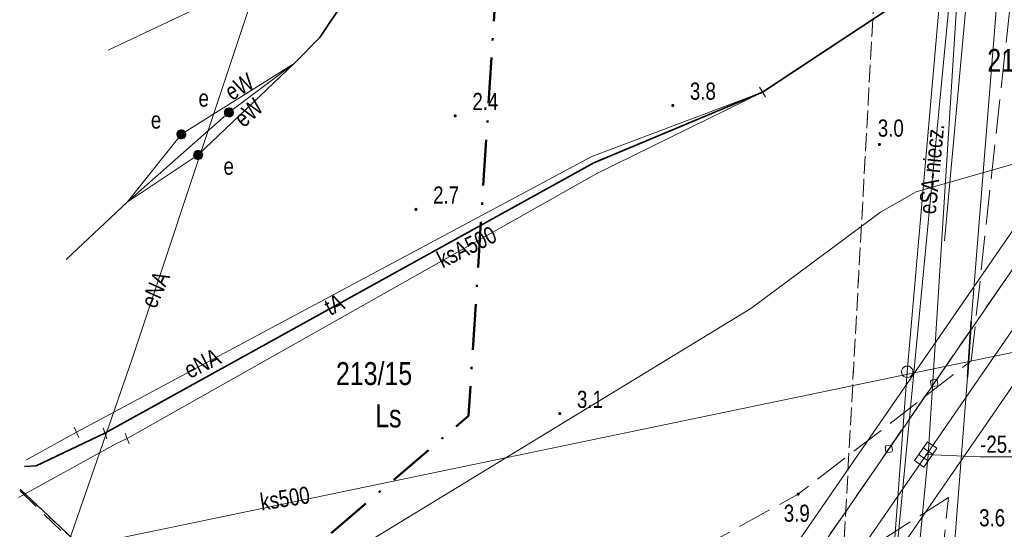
# Model space of a CAD drawing. Header units: metres. Extents: x 5450672 to 5451002, y 5973437 to 5973741.
# Tile 16 of 54: x 5450753 to 5450796, y 5973587 to 5973609. Entities that reach past the tile are written whole.
import ezdxf
from ezdxf.enums import TextEntityAlignment as Align

# ---------------------------------------------------------------- set-up
doc = ezdxf.new("R2010")
doc.units = ezdxf.units.M
for name, pattern in [('L_0_03', [1, 0.5, -0.5]), ('L_0_04', [1.5, 1, -0.5]), ('L_0_06', [2, 1.5, -0.5]), ('L_0_0E', [3.5, 2, -0.75, 0, -0.75])]:
    doc.linetypes.add(name, pattern=pattern)
for name, color, linetype, lineweight in [('GEPPGD', 7, 'CONTINUOUS', 18), ('GESDZI', 7, 'CONTINUOUS', 18), ('GESDZI_O', 7, 'CONTINUOUS', 18), ('GESUZY', 96, 'CONTINUOUS', 18), ('GESUZY_O', 96, 'CONTINUOUS', 18), ('GSLKBA', 7, 'CONTINUOUS', 18), ('GSPWPN', 7, 'CONTINUOUS', 13), ('GSPWPN_O', 7, 'CONTINUOUS', 13), ('GSSINK', 7, 'CONTINUOUS', 18), ('GSSKOA', 7, 'CONTINUOUS', 18), ('GSSKOD', 7, 'CONTINUOUS', 18), ('GULEPR', 1, 'CONTINUOUS', 18), ('GULEPR_O', 1, 'CONTINUOUS', 18), ('GULKPR', 36, 'CONTINUOUS', 18), ('GULKPR_O', 36, 'CONTINUOUS', 18), ('GULLOB', 7, 'CONTINUOUS', 35), ('GULSPR', 7, 'CONTINUOUS', 18), ('GULTPR', 30, 'CONTINUOUS', 18), ('GULTPR_O', 30, 'CONTINUOUS', 18), ('GULWPR', 5, 'CONTINUOUS', 18), ('GUPEUT', 1, 'CONTINUOUS', 18), ('GUPEUT_O', 1, 'CONTINUOUS', 18), ('GUPKKS', 36, 'CONTINUOUS', 18), ('GUPPRZ_O', 7, 'CONTINUOUS', 18), ('GUPZCP', 7, 'CONTINUOUS', 18), ('zakres', 6, 'L_0_0E', 50)]:
    doc.layers.add(name, color=color, linetype=linetype, lineweight=lineweight)
doc.styles.add('Arial', font='Arial.ttf')

msp = doc.modelspace()

# ---------------------------------------------------------------- hatches: boundary and pattern name
at = {"layer": 'GSPWPN', "linetype": 'Continuous', "lineweight": 13, "true_color": 0x000000}
for points in [[(5450781.589, 5973605.584), (5450781.593, 5973605.594), (5450781.6, 5973605.604), (5450781.61, 5973605.611), (5450781.62, 5973605.615), (5450781.632, 5973605.617), (5450781.644, 5973605.615), (5450781.655, 5973605.611), (5450781.664, 5973605.604), (5450781.671, 5973605.594), (5450781.675, 5973605.584), (5450781.677, 5973605.572), (5450781.675, 5973605.56), (5450781.671, 5973605.549), (5450781.664, 5973605.54), (5450781.655, 5973605.533), (5450781.644, 5973605.529), (5450781.632, 5973605.527), (5450781.62, 5973605.529), (5450781.61, 5973605.533), (5450781.6, 5973605.54), (5450781.593, 5973605.549), (5450781.589, 5973605.56), (5450781.587, 5973605.572)], [(5450772.077, 5973605.132), (5450772.081, 5973605.143), (5450772.088, 5973605.152), (5450772.098, 5973605.159), (5450772.108, 5973605.163), (5450772.12, 5973605.165), (5450772.132, 5973605.163), (5450772.143, 5973605.159), (5450772.152, 5973605.152), (5450772.159, 5973605.143), (5450772.163, 5973605.132), (5450772.165, 5973605.12), (5450772.163, 5973605.108), (5450772.159, 5973605.098), (5450772.152, 5973605.088), (5450772.143, 5973605.081), (5450772.132, 5973605.077), (5450772.12, 5973605.075), (5450772.108, 5973605.077), (5450772.098, 5973605.081), (5450772.088, 5973605.088), (5450772.081, 5973605.098), (5450772.077, 5973605.108), (5450772.075, 5973605.12)], [(5450790.627, 5973603.882), (5450790.631, 5973603.893), (5450790.638, 5973603.902), (5450790.648, 5973603.909), (5450790.658, 5973603.913), (5450790.67, 5973603.915), (5450790.682, 5973603.913), (5450790.693, 5973603.909), (5450790.702, 5973603.902), (5450790.709, 5973603.893), (5450790.713, 5973603.882), (5450790.715, 5973603.87), (5450790.713, 5973603.858), (5450790.709, 5973603.848), (5450790.702, 5973603.838), (5450790.693, 5973603.831), (5450790.682, 5973603.827), (5450790.67, 5973603.825), (5450790.658, 5973603.827), (5450790.648, 5973603.831), (5450790.638, 5973603.838), (5450790.631, 5973603.848), (5450790.627, 5973603.858), (5450790.625, 5973603.87)], [(5450770.357, 5973601.042), (5450770.361, 5973601.053), (5450770.368, 5973601.062), (5450770.378, 5973601.069), (5450770.388, 5973601.073), (5450770.4, 5973601.075), (5450770.412, 5973601.073), (5450770.423, 5973601.069), (5450770.432, 5973601.062), (5450770.439, 5973601.053), (5450770.443, 5973601.042), (5450770.445, 5973601.03), (5450770.443, 5973601.018), (5450770.439, 5973601.008), (5450770.432, 5973600.998), (5450770.423, 5973600.991), (5450770.412, 5973600.987), (5450770.4, 5973600.985), (5450770.388, 5973600.987), (5450770.378, 5973600.991), (5450770.368, 5973600.998), (5450770.361, 5973601.008), (5450770.357, 5973601.018), (5450770.355, 5973601.03)], [(5450776.647, 5973592.112), (5450776.651, 5973592.123), (5450776.658, 5973592.132), (5450776.668, 5973592.139), (5450776.678, 5973592.143), (5450776.69, 5973592.145), (5450776.702, 5973592.143), (5450776.712, 5973592.139), (5450776.722, 5973592.132), (5450776.729, 5973592.123), (5450776.733, 5973592.112), (5450776.735, 5973592.1), (5450776.733, 5973592.088), (5450776.729, 5973592.078), (5450776.722, 5973592.068), (5450776.712, 5973592.061), (5450776.702, 5973592.057), (5450776.69, 5973592.055), (5450776.678, 5973592.057), (5450776.668, 5973592.061), (5450776.658, 5973592.068), (5450776.651, 5973592.078), (5450776.647, 5973592.088), (5450776.645, 5973592.1)], [(5450787.073, 5973588.59), (5450787.077, 5973588.6), (5450787.084, 5973588.61), (5450787.094, 5973588.617), (5450787.104, 5973588.621), (5450787.116, 5973588.623), (5450787.128, 5973588.621), (5450787.139, 5973588.617), (5450787.148, 5973588.61), (5450787.155, 5973588.6), (5450787.159, 5973588.59), (5450787.161, 5973588.578), (5450787.159, 5973588.566), (5450787.155, 5973588.555), (5450787.148, 5973588.546), (5450787.139, 5973588.539), (5450787.128, 5973588.535), (5450787.116, 5973588.533), (5450787.104, 5973588.535), (5450787.094, 5973588.539), (5450787.084, 5973588.546), (5450787.077, 5973588.555), (5450787.073, 5973588.566), (5450787.071, 5973588.578)]]:
    msp.add_hatch(color=18, dxfattribs=at).paths.add_polyline_path(points)
at = {"layer": 'GUPEUT', "linetype": 'Continuous', "lineweight": 18, "true_color": 0xff0000}
for points in [[(5450762.415, 5973605.332), (5450762.425, 5973605.28), (5450762.421, 5973605.228), (5450762.404, 5973605.179), (5450762.375, 5973605.136), (5450762.335, 5973605.102), (5450762.288, 5973605.079), (5450762.237, 5973605.069), (5450762.185, 5973605.073), (5450762.136, 5973605.09), (5450762.092, 5973605.12), (5450762.058, 5973605.159), (5450762.035, 5973605.206), (5450762.026, 5973605.257), (5450762.029, 5973605.309), (5450762.047, 5973605.359), (5450762.076, 5973605.402), (5450762.115, 5973605.436), (5450762.162, 5973605.459), (5450762.214, 5973605.469), (5450762.266, 5973605.465), (5450762.315, 5973605.448), (5450762.358, 5973605.418), (5450762.392, 5973605.379)], [(5450759.955, 5973604.239), (5450759.943, 5973604.289), (5450759.944, 5973604.342), (5450759.959, 5973604.392), (5450759.987, 5973604.436), (5450760.025, 5973604.472), (5450760.071, 5973604.497), (5450760.121, 5973604.509), (5450760.174, 5973604.507), (5450760.224, 5973604.492), (5450760.268, 5973604.465), (5450760.304, 5973604.427), (5450760.329, 5973604.381), (5450760.341, 5973604.33), (5450760.339, 5973604.278), (5450760.324, 5973604.228), (5450760.297, 5973604.183), (5450760.259, 5973604.147), (5450760.213, 5973604.123), (5450760.162, 5973604.111), (5450760.11, 5973604.112), (5450760.06, 5973604.127), (5450760.015, 5973604.155), (5450759.979, 5973604.193)], [(5450760.688, 5973603.344), (5450760.678, 5973603.395), (5450760.681, 5973603.448), (5450760.697, 5973603.497), (5450760.726, 5973603.541), (5450760.765, 5973603.575), (5450760.812, 5973603.599), (5450760.863, 5973603.61), (5450760.915, 5973603.607), (5450760.964, 5973603.59), (5450761.008, 5973603.561), (5450761.043, 5973603.523), (5450761.066, 5973603.476), (5450761.077, 5973603.425), (5450761.074, 5973603.373), (5450761.057, 5973603.323), (5450761.029, 5973603.279), (5450760.99, 5973603.245), (5450760.943, 5973603.221), (5450760.892, 5973603.211), (5450760.84, 5973603.214), (5450760.79, 5973603.23), (5450760.747, 5973603.259), (5450760.712, 5973603.298)]]:
    msp.add_hatch(color=1, dxfattribs=at).paths.add_polyline_path(points)

# ---------------------------------------------------------------- linework, layer by layer
at = {"layer": 'GEPPGD', "color": 7, "linetype": 'Continuous', "lineweight": 18, "flags": 128}
msp.add_lwpolyline([(5450791.886, 5973594.182), (5450791.964, 5973594.17), (5450792.033, 5973594.135), (5450792.089, 5973594.079), (5450792.124, 5973594.01), (5450792.136, 5973593.932), (5450792.124, 5973593.855), (5450792.089, 5973593.786), (5450792.033, 5973593.73), (5450791.964, 5973593.695), (5450791.886, 5973593.682), (5450791.809, 5973593.695), (5450791.739, 5973593.73), (5450791.684, 5973593.786), (5450791.649, 5973593.855), (5450791.636, 5973593.932), (5450791.649, 5973594.01), (5450791.684, 5973594.079), (5450791.739, 5973594.135), (5450791.809, 5973594.17)], close=True, dxfattribs=at)
at = {"layer": 'GESDZI', "color": 7, "linetype": 'Continuous', "lineweight": 18, "flags": 128}
for points in [[(5450806.757, 5973619.962), (5450807.476, 5973601.576), (5450804.489, 5973565.678), (5450804.949, 5973563.9), (5450805.731, 5973563.546), (5450804.932, 5973547.151), (5450803.426, 5973546.641), (5450801.9, 5973543.997), (5450801.807, 5973542.931), (5450782.422, 5973561.183), (5450782.56, 5973562.857), (5450785.359, 5973562.936), (5450788.535, 5973563.827), (5450789.855, 5973566.665), (5450791.886, 5973593.932), (5450794.306, 5973621.611)], [(5450791.886, 5973593.932), (5450794.306, 5973621.611)], [(5450756.939, 5973607.992), (5450783.117, 5973620.365)], [(5450783.117, 5973620.365), (5450756.939, 5973607.992)], [(5450789.855, 5973566.665), (5450791.886, 5973593.932)], [(5450753.089, 5973588.792), (5450782.422, 5973561.183)], [(5450782.422, 5973561.183), (5450753.089, 5973588.792)]]:
    msp.add_lwpolyline(points, dxfattribs=at)
at = {"layer": 'GESUZY', "color": 96, "linetype": 'L_0_03', "lineweight": 18, "flags": 128}
for points in [[(5450787.87, 5973563.64), (5450792.79, 5973653.283)], [(5450792.79, 5973653.283), (5450787.87, 5973563.64)], [(5450753.089, 5973588.792), (5450769.279, 5973573.554)], [(5450769.279, 5973573.554), (5450753.089, 5973588.792)]]:
    msp.add_lwpolyline(points, dxfattribs=at)
at = {"layer": 'GSLKBA', "color": 7, "linetype": 'Continuous', "lineweight": 18, "flags": 128}
msp.add_lwpolyline([(5450840.33, 5973661.97), (5450834.65, 5973653.74), (5450828.99, 5973645.53), (5450823.28, 5973637.27), (5450817.62, 5973629.05), (5450811.93, 5973620.82), (5450806.24, 5973612.58), (5450800.57, 5973604.34), (5450794.91, 5973596.12), (5450789.24, 5973587.88), (5450783.54, 5973579.66), (5450777.88, 5973571.45), (5450772.2, 5973563.2), (5450766.52, 5973554.96), (5450760.82, 5973546.72), (5450755.17, 5973538.49), (5450749.5, 5973530.31), (5450737.66, 5973514.64), (5450732.736, 5973508.76)], dxfattribs=at)
for points in [[(5450793.139, 5973593.605), (5450793.194, 5973593.567), (5450793.23, 5973593.37), (5450793.192, 5973593.315), (5450792.995, 5973593.279), (5450792.94, 5973593.316), (5450792.904, 5973593.513), (5450792.942, 5973593.568)], [(5450793.139, 5973593.605), (5450793.194, 5973593.567), (5450793.23, 5973593.37), (5450793.192, 5973593.315), (5450792.995, 5973593.279), (5450792.94, 5973593.316), (5450792.904, 5973593.513), (5450792.942, 5973593.568)], [(5450791.155, 5973590.721), (5450791.21, 5973590.684), (5450791.246, 5973590.487), (5450791.208, 5973590.432), (5450791.011, 5973590.395), (5450790.956, 5973590.433), (5450790.92, 5973590.63), (5450790.958, 5973590.685)], [(5450791.155, 5973590.721), (5450791.21, 5973590.684), (5450791.246, 5973590.487), (5450791.208, 5973590.432), (5450791.011, 5973590.395), (5450790.956, 5973590.433), (5450790.92, 5973590.63), (5450790.958, 5973590.685)]]:
    msp.add_lwpolyline(points, close=True, dxfattribs=at)
at = {"layer": 'GSPWPN', "color": 7, "linetype": 'Continuous', "lineweight": 13, "flags": 128}
for points in [[(5450781.589, 5973605.584), (5450781.593, 5973605.594), (5450781.6, 5973605.604), (5450781.61, 5973605.611), (5450781.62, 5973605.615), (5450781.632, 5973605.617), (5450781.644, 5973605.615), (5450781.655, 5973605.611), (5450781.664, 5973605.604), (5450781.671, 5973605.594), (5450781.675, 5973605.584), (5450781.677, 5973605.572), (5450781.675, 5973605.56), (5450781.671, 5973605.549), (5450781.664, 5973605.54), (5450781.655, 5973605.533), (5450781.644, 5973605.529), (5450781.632, 5973605.527), (5450781.62, 5973605.529), (5450781.61, 5973605.533), (5450781.6, 5973605.54), (5450781.593, 5973605.549), (5450781.589, 5973605.56), (5450781.587, 5973605.572)], [(5450772.077, 5973605.132), (5450772.081, 5973605.143), (5450772.088, 5973605.152), (5450772.098, 5973605.159), (5450772.108, 5973605.163), (5450772.12, 5973605.165), (5450772.132, 5973605.163), (5450772.143, 5973605.159), (5450772.152, 5973605.152), (5450772.159, 5973605.143), (5450772.163, 5973605.132), (5450772.165, 5973605.12), (5450772.163, 5973605.108), (5450772.159, 5973605.098), (5450772.152, 5973605.088), (5450772.143, 5973605.081), (5450772.132, 5973605.077), (5450772.12, 5973605.075), (5450772.108, 5973605.077), (5450772.098, 5973605.081), (5450772.088, 5973605.088), (5450772.081, 5973605.098), (5450772.077, 5973605.108), (5450772.075, 5973605.12)], [(5450790.627, 5973603.882), (5450790.631, 5973603.893), (5450790.638, 5973603.902), (5450790.648, 5973603.909), (5450790.658, 5973603.913), (5450790.67, 5973603.915), (5450790.682, 5973603.913), (5450790.693, 5973603.909), (5450790.702, 5973603.902), (5450790.709, 5973603.893), (5450790.713, 5973603.882), (5450790.715, 5973603.87), (5450790.713, 5973603.858), (5450790.709, 5973603.848), (5450790.702, 5973603.838), (5450790.693, 5973603.831), (5450790.682, 5973603.827), (5450790.67, 5973603.825), (5450790.658, 5973603.827), (5450790.648, 5973603.831), (5450790.638, 5973603.838), (5450790.631, 5973603.848), (5450790.627, 5973603.858), (5450790.625, 5973603.87)], [(5450770.357, 5973601.042), (5450770.361, 5973601.053), (5450770.368, 5973601.062), (5450770.378, 5973601.069), (5450770.388, 5973601.073), (5450770.4, 5973601.075), (5450770.412, 5973601.073), (5450770.423, 5973601.069), (5450770.432, 5973601.062), (5450770.439, 5973601.053), (5450770.443, 5973601.042), (5450770.445, 5973601.03), (5450770.443, 5973601.018), (5450770.439, 5973601.008), (5450770.432, 5973600.998), (5450770.423, 5973600.991), (5450770.412, 5973600.987), (5450770.4, 5973600.985), (5450770.388, 5973600.987), (5450770.378, 5973600.991), (5450770.368, 5973600.998), (5450770.361, 5973601.008), (5450770.357, 5973601.018), (5450770.355, 5973601.03)], [(5450776.647, 5973592.112), (5450776.651, 5973592.123), (5450776.658, 5973592.132), (5450776.668, 5973592.139), (5450776.678, 5973592.143), (5450776.69, 5973592.145), (5450776.702, 5973592.143), (5450776.712, 5973592.139), (5450776.722, 5973592.132), (5450776.729, 5973592.123), (5450776.733, 5973592.112), (5450776.735, 5973592.1), (5450776.733, 5973592.088), (5450776.729, 5973592.078), (5450776.722, 5973592.068), (5450776.712, 5973592.061), (5450776.702, 5973592.057), (5450776.69, 5973592.055), (5450776.678, 5973592.057), (5450776.668, 5973592.061), (5450776.658, 5973592.068), (5450776.651, 5973592.078), (5450776.647, 5973592.088), (5450776.645, 5973592.1)], [(5450787.073, 5973588.59), (5450787.077, 5973588.6), (5450787.084, 5973588.61), (5450787.094, 5973588.617), (5450787.104, 5973588.621), (5450787.116, 5973588.623), (5450787.128, 5973588.621), (5450787.139, 5973588.617), (5450787.148, 5973588.61), (5450787.155, 5973588.6), (5450787.159, 5973588.59), (5450787.161, 5973588.578), (5450787.159, 5973588.566), (5450787.155, 5973588.555), (5450787.148, 5973588.546), (5450787.139, 5973588.539), (5450787.128, 5973588.535), (5450787.116, 5973588.533), (5450787.104, 5973588.535), (5450787.094, 5973588.539), (5450787.084, 5973588.546), (5450787.077, 5973588.555), (5450787.073, 5973588.566), (5450787.071, 5973588.578)]]:
    msp.add_lwpolyline(points, close=True, dxfattribs=at)
at = {"layer": 'GSSINK', "color": 7, "linetype": 'Continuous', "lineweight": 18, "flags": 128}
msp.add_lwpolyline([(5450898.152, 5973724.595), (5450895.74, 5973721.1), (5450888.37, 5973710.41), (5450864.3, 5973675.5), (5450848.97, 5973653.28), (5450825.56, 5973619.34), (5450800.71, 5973583.31), (5450779.56, 5973552.63), (5450763.23, 5973528.96), (5450755.93, 5973518.6), (5450744.27, 5973503.7), (5450743.237, 5973502.493), (5450731.904, 5973509.257), (5450733.85, 5973511.51), (5450743.62, 5973523.84), (5450753.2, 5973537.31), (5450769.65, 5973561.17), (5450790.4, 5973591.26), (5450815.86, 5973628.18), (5450837.29, 5973659.24), (5450849.91, 5973677.54), (5450875.1, 5973714.07), (5450885.68, 5973729.4), (5450890.128, 5973735.85)], close=True, dxfattribs=at)
at = {"layer": 'GSSKOA', "color": 7, "linetype": 'L_0_06', "lineweight": 18, "flags": 128}
msp.add_lwpolyline([(5450732.736, 5973508.76), (5450737.66, 5973514.64), (5450749.5, 5973530.31), (5450755.17, 5973538.49), (5450760.82, 5973546.72), (5450766.52, 5973554.96), (5450772.2, 5973563.2), (5450777.88, 5973571.45), (5450783.54, 5973579.66), (5450789.24, 5973587.88), (5450794.91, 5973596.12), (5450800.57, 5973604.34), (5450806.24, 5973612.58), (5450811.93, 5973620.82), (5450817.62, 5973629.05), (5450823.28, 5973637.27), (5450828.99, 5973645.53), (5450834.65, 5973653.74), (5450840.33, 5973661.97), (5450846, 5973670.19), (5450851.68, 5973678.41), (5450857.36, 5973686.66), (5450863.04, 5973694.89), (5450868.71, 5973703.12), (5450874.38, 5973711.36), (5450880.05, 5973719.59), (5450886, 5973727.66), (5450889.17, 5973732.44), (5450890.749, 5973734.979), (5450897.56, 5973725.426), (5450894.88, 5973721.54), (5450889.21, 5973713.32), (5450883.53, 5973705.06), (5450877.87, 5973696.85), (5450872.16, 5973688.6), (5450866.48, 5973680.36), (5450860.82, 5973672.13), (5450855.15, 5973663.92), (5450843.79, 5973647.45), (5450838.11, 5973639.2), (5450832.42, 5973630.97), (5450826.76, 5973622.77), (5450821.08, 5973614.52), (5450815.4, 5973606.29), (5450809.71, 5973598.04), (5450804.06, 5973589.82), (5450798.36, 5973581.56), (5450792.67, 5973573.31), (5450787, 5973565.1), (5450781.33, 5973556.88), (5450775.66, 5973548.65), (5450769.97, 5973540.41), (5450764.29, 5973532.18), (5450758.55, 5973523.94), (5450752.58, 5973515.69), (5450746.3, 5973507.68), (5450742.38, 5973503.004)], close=True, dxfattribs=at)
for points in [[(5450794.687, 5973594.408), (5450796.57, 5973611.56), (5450798.52, 5973633.75)], [(5450768.795, 5973578.467), (5450787.116, 5973588.578), (5450794.687, 5973594.408)], [(5450793.696, 5973588.44), (5450787.282, 5973584.341), (5450770.354, 5973576.812), (5450768.795, 5973578.467)], [(5450790.29, 5973557.7), (5450793.696, 5973588.44)]]:
    msp.add_lwpolyline(points, dxfattribs=at)
at = {"layer": 'GSSKOD', "color": 7, "linetype": 'L_0_04', "lineweight": 18, "flags": 128}
msp.add_lwpolyline([(5450753.078, 5973588.738), (5450755.61, 5973586.26), (5450757.71, 5973584.02), (5450760.07, 5973580.75), (5450760.76, 5973580.06), (5450761.5, 5973579.81), (5450762.3, 5973580.25)], dxfattribs=at)
at = {"layer": 'GULEPR', "color": 1, "linetype": 'Continuous', "lineweight": 18, "flags": 128}
for points in [[(5450766.204, 5973608.543), (5450777.454, 5973625.357), (5450783.101, 5973632.97), (5450788.895, 5973640.336), (5450794.789, 5973647.705), (5450800.46, 5973655.178), (5450806.53, 5973663.023), (5450811.87, 5973670.196), (5450812.159, 5973670.584), (5450817.751, 5973678.045), (5450823.04, 5973685.207), (5450823.329, 5973685.595), (5450828.846, 5973693.223), (5450834.002, 5973700.521), (5450839.555, 5973708.281), (5450845.211, 5973715.963), (5450850.835, 5973723.675), (5450856.47, 5973731.367), (5450858.757, 5973734.442)], [(5450768.678, 5973711.189), (5450772.908, 5973696.938), (5450797.334, 5973654.63), (5450796.973, 5973644.046), (5450789.189, 5973562.645), (5450788.871, 5973556.523), (5450786.887, 5973531.878)], [(5450785.559, 5973606.158), (5450793.395, 5973611.342), (5450817.123, 5973627.308), (5450833.025, 5973638.081), (5450849.058, 5973648.817), (5450864.809, 5973659.616), (5450872.75, 5973665.002), (5450888.975, 5973675.664), (5450912.818, 5973691.793), (5450918.712, 5973695.756)], [(5450783.782, 5973690.582), (5450776.703, 5973682.299), (5450771, 5973657.238), (5450767.601, 5973641.225), (5450767.64, 5973631.352), (5450765.973, 5973618.5), (5450757.988, 5973594.495), (5450752.633, 5973579.027), (5450755.904, 5973569.456), (5450755.698, 5973557.286), (5450754.456, 5973551.309)], [(5450795.75, 5973679.515), (5450797.363, 5973668.806), (5450797.427, 5973659.464), (5450796.887, 5973636.48), (5450793.516, 5973599.651)], [(5450787.842, 5973536.657), (5450790.408, 5973565.53), (5450792.8, 5973590.277), (5450795.548, 5973633.591)], [(5450796.084, 5973613.559), (5450794.686, 5973596.112), (5450794.524, 5973593.687), (5450793.759, 5973583.932), (5450793.224, 5973579.855), (5450792.092, 5973572.48), (5450791.203, 5973560.751), (5450789.696, 5973549.984), (5450788.768, 5973537.514), (5450788.544, 5973535.166), (5450788.109, 5973533.213), (5450788.204, 5973531.636), (5450788.258, 5973525.845), (5450787.661, 5973511.192), (5450785.255, 5973472.718), (5450785.21, 5973471.106), (5450784.165, 5973458.521), (5450783.218, 5973437.91)], [(5450765.076, 5973607.4), (5450766.204, 5973608.543)], [(5450757.775, 5973601.342), (5450760.877, 5973603.41), (5450765.076, 5973607.4)], [(5450757.775, 5973601.342), (5450762.225, 5973605.269), (5450765.076, 5973607.4)], [(5450757.775, 5973601.342), (5450760.142, 5973604.31), (5450765.076, 5973607.4)], [(5450755.558, 5973591.285), (5450778.096, 5973603.337), (5450785.559, 5973606.158)], [(5450807.11, 5973606.04), (5450792.28, 5973601.79), (5450792.17, 5973601.74), (5450790.71, 5973600.91), (5450785.05, 5973596.69), (5450767.61, 5973586.07), (5450752.98, 5973582.32), (5450751.664, 5973581.69)], [(5450755.103, 5973598.838), (5450757.775, 5973601.342)], [(5450753.343, 5973590.063), (5450755.558, 5973591.285)]]:
    msp.add_lwpolyline(points, dxfattribs=at)
at = {"layer": 'GULKPR', "color": 36, "linetype": 'Continuous', "lineweight": 18, "flags": 128}
for points in [[(5450891.64, 5973733.729), (5450864.09, 5973693.78), (5450752.44, 5973531.9), (5450743.95, 5973520.2), (5450734.89, 5973508.94), (5450734.04, 5973507.982)], [(5450785.559, 5973606.158), (5450793.395, 5973611.342), (5450817.123, 5973627.308), (5450833.025, 5973638.081), (5450849.058, 5973648.817), (5450864.809, 5973659.616), (5450872.75, 5973665.002), (5450888.975, 5973675.664), (5450912.818, 5973691.793), (5450918.712, 5973695.756)], [(5450757.776, 5973591.008), (5450778.307, 5973602.592), (5450785.559, 5973606.158)], [(5450843.181, 5973603.305), (5450803.476, 5973596.221), (5450802.889, 5973596.094), (5450791.989, 5973593.835), (5450752.453, 5973585.624)], [(5450757.776, 5973591.008), (5450757.312, 5973590.794), (5450753.016, 5973588.429)]]:
    msp.add_lwpolyline(points, dxfattribs=at)
at = {"layer": 'GULLOB', "color": 7, "linetype": 'Continuous', "lineweight": 35, "flags": 128}
for points in [[(5450766.204, 5973608.543), (5450777.454, 5973625.357), (5450783.101, 5973632.97), (5450788.895, 5973640.336), (5450794.789, 5973647.705), (5450800.46, 5973655.178), (5450806.53, 5973663.023), (5450811.87, 5973670.196), (5450812.159, 5973670.584), (5450817.751, 5973678.045), (5450823.04, 5973685.207), (5450823.329, 5973685.595), (5450828.846, 5973693.223), (5450834.002, 5973700.521), (5450839.555, 5973708.281), (5450845.211, 5973715.963), (5450850.835, 5973723.675), (5450856.47, 5973731.367), (5450858.757, 5973734.442)], [(5450785.559, 5973606.158), (5450793.395, 5973611.342), (5450817.123, 5973627.308), (5450833.025, 5973638.081), (5450849.058, 5973648.817), (5450864.809, 5973659.616), (5450872.75, 5973665.002), (5450888.975, 5973675.664), (5450912.818, 5973691.793), (5450918.712, 5973695.756)], [(5450785.559, 5973606.158), (5450793.395, 5973611.342), (5450817.123, 5973627.308), (5450833.025, 5973638.081), (5450849.058, 5973648.817), (5450864.809, 5973659.616), (5450872.75, 5973665.002), (5450888.975, 5973675.664), (5450912.818, 5973691.793), (5450918.712, 5973695.756)], [(5450756.799, 5973591.24), (5450778.174, 5973603.059), (5450785.559, 5973606.158)], [(5450794.686, 5973596.112), (5450794.524, 5973593.687)], [(5450756.799, 5973591.24), (5450753.798, 5973589.825), (5450753.289, 5973589.791)]]:
    msp.add_lwpolyline(points, dxfattribs=at)
at = {"layer": 'GULSPR', "color": 7, "linetype": 'Continuous', "lineweight": 18, "flags": 128}
msp.add_lwpolyline([(5450783.218, 5973437.91), (5450784.165, 5973458.521), (5450785.21, 5973471.106), (5450785.255, 5973472.718), (5450787.661, 5973511.192), (5450788.258, 5973525.845), (5450788.204, 5973531.636), (5450788.109, 5973533.213), (5450788.544, 5973535.166), (5450788.768, 5973537.514), (5450789.696, 5973549.984), (5450791.203, 5973560.751), (5450792.092, 5973572.48), (5450793.224, 5973579.855), (5450793.759, 5973583.932), (5450794.524, 5973593.687), (5450794.686, 5973596.112), (5450796.084, 5973613.559)], dxfattribs=at)
at = {"layer": 'GULTPR', "color": 30, "linetype": 'Continuous', "lineweight": 18, "flags": 128}
for points in [[(5450755.103, 5973598.838), (5450757.775, 5973601.342), (5450762.225, 5973605.269), (5450765.076, 5973607.4), (5450766.204, 5973608.543), (5450777.454, 5973625.357), (5450783.101, 5973632.97), (5450788.895, 5973640.336), (5450794.789, 5973647.705), (5450800.46, 5973655.178), (5450806.53, 5973663.023), (5450811.87, 5973670.196), (5450812.159, 5973670.584), (5450817.751, 5973678.045), (5450823.04, 5973685.207), (5450823.329, 5973685.595), (5450828.846, 5973693.223), (5450834.002, 5973700.521), (5450839.555, 5973708.281), (5450845.211, 5973715.963), (5450850.835, 5973723.675), (5450856.47, 5973731.367), (5450858.757, 5973734.442)], [(5450785.559, 5973606.158), (5450793.395, 5973611.342), (5450817.123, 5973627.308), (5450833.025, 5973638.081), (5450849.058, 5973648.817), (5450864.809, 5973659.616), (5450872.75, 5973665.002), (5450888.975, 5973675.664), (5450912.818, 5973691.793), (5450918.712, 5973695.756)], [(5450756.799, 5973591.24), (5450778.174, 5973603.059), (5450785.559, 5973606.158)], [(5450756.799, 5973591.24), (5450753.798, 5973589.825), (5450753.289, 5973589.791)]]:
    msp.add_lwpolyline(points, dxfattribs=at)
at = {"layer": 'GULWPR', "color": 5, "linetype": 'Continuous', "lineweight": 18, "flags": 128}
msp.add_lwpolyline([(5450832.09, 5973644.9), (5450830.48, 5973642.59), (5450824.5, 5973633.92), (5450819.82, 5973627.13), (5450814.66, 5973619.65), (5450812.1, 5973615.93), (5450808.77, 5973611.11), (5450806.26, 5973607.47), (5450803.47, 5973603.42), (5450800.53, 5973599.17), (5450795.19, 5973591.42), (5450787.53, 5973580.31), (5450779.9, 5973569.25), (5450774.23, 5973561.02), (5450768.55, 5973552.79), (5450762.87, 5973544.56), (5450757.19, 5973536.32), (5450751.51, 5973528.12), (5450747.14, 5973522.13)], dxfattribs=at)
at = {"layer": 'GUPEUT', "color": 1, "linetype": 'Continuous', "lineweight": 18, "flags": 128}
for points in [[(5450762.415, 5973605.332), (5450762.425, 5973605.28), (5450762.421, 5973605.228), (5450762.404, 5973605.179), (5450762.375, 5973605.136), (5450762.335, 5973605.102), (5450762.288, 5973605.079), (5450762.237, 5973605.069), (5450762.185, 5973605.073), (5450762.136, 5973605.09), (5450762.092, 5973605.12), (5450762.058, 5973605.159), (5450762.035, 5973605.206), (5450762.026, 5973605.257), (5450762.029, 5973605.309), (5450762.047, 5973605.359), (5450762.076, 5973605.402), (5450762.115, 5973605.436), (5450762.162, 5973605.459), (5450762.214, 5973605.469), (5450762.266, 5973605.465), (5450762.315, 5973605.448), (5450762.358, 5973605.418), (5450762.392, 5973605.379)], [(5450759.955, 5973604.239), (5450759.943, 5973604.289), (5450759.944, 5973604.342), (5450759.959, 5973604.392), (5450759.987, 5973604.436), (5450760.025, 5973604.472), (5450760.071, 5973604.497), (5450760.121, 5973604.509), (5450760.174, 5973604.507), (5450760.224, 5973604.492), (5450760.268, 5973604.465), (5450760.304, 5973604.427), (5450760.329, 5973604.381), (5450760.341, 5973604.33), (5450760.339, 5973604.278), (5450760.324, 5973604.228), (5450760.297, 5973604.183), (5450760.259, 5973604.147), (5450760.213, 5973604.123), (5450760.162, 5973604.111), (5450760.11, 5973604.112), (5450760.06, 5973604.127), (5450760.015, 5973604.155), (5450759.979, 5973604.193)], [(5450760.688, 5973603.344), (5450760.678, 5973603.395), (5450760.681, 5973603.448), (5450760.697, 5973603.497), (5450760.726, 5973603.541), (5450760.765, 5973603.575), (5450760.812, 5973603.599), (5450760.863, 5973603.61), (5450760.915, 5973603.607), (5450760.964, 5973603.59), (5450761.008, 5973603.561), (5450761.043, 5973603.523), (5450761.066, 5973603.476), (5450761.077, 5973603.425), (5450761.074, 5973603.373), (5450761.057, 5973603.323), (5450761.029, 5973603.279), (5450760.99, 5973603.245), (5450760.943, 5973603.221), (5450760.892, 5973603.211), (5450760.84, 5973603.214), (5450760.79, 5973603.23), (5450760.747, 5973603.259), (5450760.712, 5973603.298)]]:
    msp.add_lwpolyline(points, close=True, dxfattribs=at)
at = {"layer": 'GUPKKS', "color": 36, "linetype": 'Continuous', "lineweight": 18, "flags": 128}
msp.add_lwpolyline([(5450793.18, 5973590.59), (5450792.612, 5973589.766), (5450792.2, 5973590.05), (5450792.768, 5973590.874)], close=True, dxfattribs=at)
for points in [[(5450792.796, 5973590.034), (5450792.385, 5973590.318)], [(5450792.995, 5973590.322), (5450792.584, 5973590.606)]]:
    msp.add_lwpolyline(points, dxfattribs=at)
at = {"layer": 'GUPPRZ_O', "color": 36, "linetype": 'Continuous', "lineweight": 13, "flags": 128}
msp.add_lwpolyline([(5450792.69, 5973590.32), (5450795.073, 5973590.215), (5450797.933, 5973590.215)], dxfattribs=at)
at = {"layer": 'GUPZCP', "color": 7, "linetype": 'Continuous', "lineweight": 18, "flags": 128}
for points in [[(5450785.426, 5973606.37), (5450785.692, 5973605.947)], [(5450785.426, 5973606.37), (5450785.691, 5973605.947)], [(5450785.427, 5973606.371), (5450785.691, 5973605.946)], [(5450755.458, 5973591.514), (5450755.658, 5973591.056)], [(5450756.722, 5973591.478), (5450756.877, 5973591.002)], [(5450757.687, 5973591.241), (5450757.866, 5973590.774)]]:
    msp.add_lwpolyline(points, dxfattribs=at)
at = {"layer": 'zakres', "lineweight": 50, "flags": 128}
msp.add_lwpolyline([(5450792.1, 5973491.7), (5450753.5, 5973561.1), (5450752.8, 5973575), (5450772.7, 5973592), (5450778.9, 5973688.5), (5450775.2, 5973699.87), (5450898.93, 5973712.39), (5450985.09, 5973584.37), (5450835.61, 5973486.38), (5450845.88, 5973469.31), (5450818.84, 5973453.46), (5450791.19, 5973456.71)], close=True, dxfattribs=at)

# ---------------------------------------------------------------- texts
at = {"layer": 'GESDZI_O', "color": 7, "style": 'Arial', "width": 0.78}
for s, p in [('213/25', (5450795.388, 5973608.045)), ('213/15', (5450766.904, 5973594.352))]:
    msp.add_text(s, height=1, dxfattribs=at).set_placement(p, align=Align.TOP_LEFT)
at = {"layer": 'GESUZY_O', "color": 96, "style": 'Arial', "width": 0.78}
msp.add_text('Ls', height=1, dxfattribs=at).set_placement((5450768.619, 5973592.5), align=Align.TOP_LEFT)
at = {"layer": 'GSPWPN_O', "color": 7, "style": 'Arial', "width": 0.78}
for s, p in [('3.8', (5450782.382, 5973606.572)), ('2.4', (5450772.87, 5973606.12)), ('3.0', (5450790.599, 5973604.958)), ('2.7', (5450771.15, 5973602.03)), ('3.1', (5450777.44, 5973593.1)), ('3.9', (5450786.487, 5973588.121)), ('3.6', (5450795.03, 5973587.922))]:
    msp.add_text(s, height=0.75, dxfattribs=at).set_placement(p, align=Align.TOP_LEFT)
at = {"layer": 'GULEPR_O', "color": 1, "style": 'Arial', "width": 0.78}
for s, rotation, p in [('eW', 30.4, (5450761.961, 5973606.409)), ('eW', 41.9, (5450762.372, 5973605.128)), ('eSA-niecz.', 84.5, (5450792.385, 5973600.867)), ('eNA', 66.1, (5450758.334, 5973596.954)), ('eNA', 26.5, (5450760.178, 5973594.282))]:
    msp.add_text(s, height=0.75, rotation=rotation, dxfattribs=at).set_placement(p, align=Align.TOP_LEFT)
at = {"layer": 'GULKPR_O', "color": 36, "style": 'Arial', "width": 0.78}
for s, rotation, p in [('ksA500', 26.5, (5450771.235, 5973599.117)), ('ks500', 8.8, (5450763.538, 5973588.6))]:
    msp.add_text(s, height=0.75, rotation=rotation, dxfattribs=at).set_placement(p, align=Align.TOP_LEFT)
at = {"layer": 'GULTPR_O', "color": 30, "style": 'Arial', "width": 0.78}
msp.add_text('tA', height=0.75, rotation=26.5, dxfattribs=at).set_placement((5450766.312, 5973597.036), align=Align.TOP_LEFT)
at = {"layer": 'GUPEUT_O', "color": 1, "style": 'Arial', "width": 0.78}
for p in [(5450760.893, 5973606.269), (5450758.809, 5973605.31), (5450761.986, 5973603.295)]:
    msp.add_text('e', height=0.75, dxfattribs=at).set_placement(p, align=Align.TOP_LEFT)
at = {"layer": 'GUPPRZ_O', "color": 36, "style": 'Arial', "width": 0.78}
msp.add_text('-25.60', height=0.75, dxfattribs=at).set_placement((5450795.073, 5973591.138), align=Align.TOP_LEFT)

doc.saveas('drawing.dxf')
